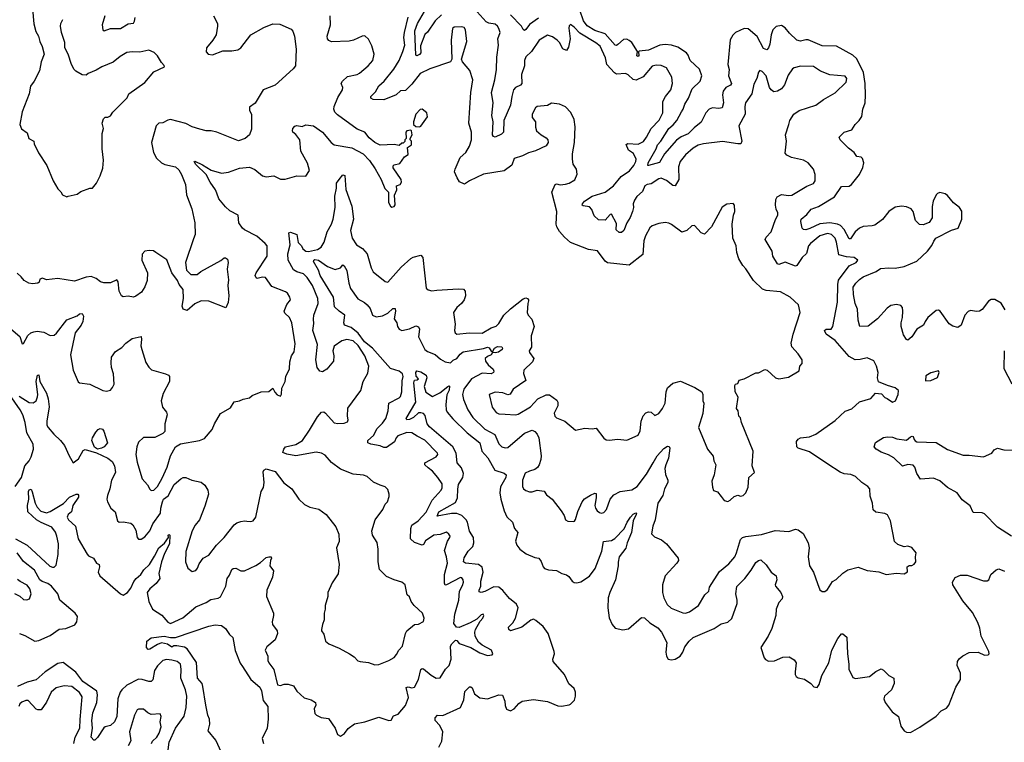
# Model space of a CAD drawing. Extents: x 2143765 to 2212931, y 878955 to 1017455.
# Tile 220 of 256: x 2168096 to 2175799, y 988124 to 993774. Entities that reach past the tile are written whole.
import ezdxf

# ---------------------------------------------------------------- set-up
doc = ezdxf.new("R2010")
doc.units = 0

msp = doc.modelspace()

# ---------------------------------------------------------------- linework, layer by layer
at = {"layer": '0CON20XD'}
for points in [[(2168195, 993860), (2168206.7, 993743.3), (2168222.7, 993682.7), (2168243.8, 993645), (2168253.8, 993605), (2168272.5, 993565), (2168286.7, 993505), (2168263.3, 993445), (2168251.2, 993375), (2168208.8, 993295), (2168180, 993255), (2168169.2, 993195), (2168116.2, 993055), (2168096.7, 992955), (2168110.7, 992920.7), (2168155, 992890), (2168167.5, 992845), (2168206.7, 992825), (2168210, 992805), (2168243, 992733), (2168308, 992635), (2168358.8, 992515), (2168395, 992452.5), (2168418.3, 992428.3), (2168430, 992405), (2168465, 992390)], [(2174217.3, 991915), (2174176.6, 991853.4), (2174165, 991846.5), (2174085, 991878.5), (2174035, 991859.2), (2174025, 991865.8), (2173988.1, 991925), (2173982.7, 991965), (2173927.8, 992055), (2173936.7, 992075), (2173976.2, 992115), (2174008, 992212), (2174026.9, 992245), (2174027.8, 992265), (2174012.9, 992292.9), (2174008.2, 992325), (2174011.5, 992368.5), (2174021.4, 992388.6), (2174055, 992407.5), (2174110.6, 992400.6), (2174136.7, 992403.3), (2174255, 992474), (2174305, 992493.3), (2174318.8, 992515), (2174318.8, 992565), (2174306.7, 992605), (2174263.3, 992655), (2174227.3, 992677.3), (2174135, 992698), (2174096.4, 992716.4), (2174085, 992730), (2174094, 992825), (2174085.8, 992875), (2174112.9, 992955), (2174120, 992985), (2174152, 993035), (2174193.8, 993065), (2174325, 993106), (2174385, 993151.2), (2174476.4, 993203.6), (2174562.5, 993285), (2174567.5, 993315), (2174555, 993332), (2174435, 993342.9), (2174361.7, 993371.7), (2174305, 993409.2), (2174205, 993410), (2174155, 993398.9), (2174140.8, 993389.2), (2174109.2, 993340.8), (2174079.2, 993265), (2174056, 993235), (2174025, 993215.8), (2173995, 993210.8), (2173975, 993226), (2173962.9, 993245), (2173935, 993336.7), (2173905, 993368.8), (2173885, 993376.7), (2173876.7, 993365), (2173863.8, 993315), (2173839.5, 993270.5), (2173824.2, 993195), (2173774.5, 993125.5), (2173768.1, 993095), (2173771.9, 993035), (2173722.9, 992945), (2173744.3, 992825.7), (2173736.7, 992805), (2173715, 992803.1), (2173595, 992821.4), (2173445, 992804.2), (2173405, 992792.5), (2173365, 992769.2), (2173305, 992717.5), (2173262.1, 992665), (2173250.2, 992625), (2173252.8, 992525), (2173225, 992474.4), (2173205, 992478.1), (2173155, 992517.1), (2173115, 992535.6), (2173095, 992530.6), (2173035, 992490.6), (2173003.8, 992485), (2172985.7, 992475), (2172969.1, 992430.9), (2172925, 992391.9), (2172905, 992362.5), (2172894.1, 992335), (2172897.5, 992305), (2172890.7, 992275), (2172871.9, 992228.1), (2172844.5, 992185.5), (2172823.3, 992125), (2172805, 992110), (2172785, 992111.6), (2172762.1, 992132.1), (2172765, 992181.2), (2172725, 992253.3), (2172715, 992250), (2172675, 992205.7), (2172625, 992210), (2172589.9, 992239.9), (2172570.7, 992290.7), (2172555, 992312), (2172505, 992318.6), (2172497.5, 992325), (2172497.8, 992335), (2172513.8, 992355), (2172575, 992394), (2172675, 992424.8), (2172740.2, 992475), (2172801.2, 992548.8), (2172867.8, 992592.2), (2172900, 992635), (2172915.7, 992665), (2172918.1, 992685), (2172897.3, 992727.3), (2172858.6, 992755), (2172841.8, 992798.2), (2172854.6, 992805.4), (2172935, 992801.8), (2172975, 992823.2), (2173000.9, 992855), (2173036, 992924), (2173097.7, 992987.7), (2173126.4, 993045), (2173127.5, 993135), (2173149.4, 993175), (2173190.5, 993225), (2173202.9, 993275), (2173197.3, 993325), (2173155, 993397.1), (2173115, 993416.9), (2173075, 993419.5), (2173045, 993411.9), (2172972.9, 993327.1), (2172919.5, 993300.5), (2172895, 993307.3), (2172855, 993342.5), (2172835, 993352.5), (2172765, 993349.4), (2172749.4, 993359.4), (2172690, 993425), (2172679.6, 993475), (2172637.2, 993567.2), (2172603.8, 993593.8), (2172479.1, 993669.1), (2172435, 993715.7), (2172405, 993736.2), (2172395, 993726.7), (2172392.4, 993707.6), (2172402.5, 993625), (2172389.8, 993560.2), (2172375, 993534), (2172345, 993546), (2172318.8, 993595), (2172300.5, 993615), (2172265, 993641.5), (2172225, 993652.9), (2172158.9, 993615), (2172099.6, 993525), (2172056.8, 993485), (2172045.7, 993455), (2172044.3, 993415), (2172021.5, 993345), (2172024.4, 993275), (2172015, 993262.2), (2171974.6, 993245), (2171960, 993225), (2171944.8, 993175), (2171934.7, 993105), (2171883.6, 992985), (2171880, 992895), (2171865, 992878.8), (2171815, 992856.9), (2171802.3, 992862.3), (2171795.7, 992875), (2171800.3, 992975), (2171790.4, 993025), (2171800.3, 993125), (2171787.4, 993205), (2171813.5, 993305), (2171825.7, 993385.7), (2171828.8, 993481.2), (2171840.9, 993575), (2171836.2, 993625), (2171854.4, 993675), (2171845.4, 993705), (2171834.4, 993725), (2171815, 993740.6), (2171765, 993746.5), (2171745, 993758.8), (2171652, 993862)], [(2167972, 991405), (2168096.7, 991296.7), (2168115, 991240), (2168125, 991242.5), (2168160.8, 991305), (2168183.8, 991325), (2168205.5, 991334.5), (2168232.1, 991337.9), (2168285, 991330.8), (2168335, 991304), (2168365, 991307.5), (2168385, 991324), (2168465, 991426.9), (2168545, 991460), (2168565, 991475.4), (2168585, 991478.2), (2168593.8, 991455), (2168589.5, 991415), (2168576.5, 991385), (2168528.8, 991325), (2168492.3, 991155), (2168514.4, 991035), (2168553, 990943), (2168565, 990933.8), (2168645, 990924.3), (2168745.8, 990875.8), (2168775, 990870.8), (2168805, 990878), (2168822.6, 990897.4), (2168834.4, 990925.6), (2168830.7, 991005), (2168814, 991055), (2168810.9, 991090.9), (2168814.5, 991135), (2168845, 991180), (2168895, 991210), (2168927.1, 991245), (2168975, 991282.2), (2169045, 991296), (2169049.4, 991275), (2169044.5, 991224.5), (2169050.6, 991195), (2169081.4, 991095), (2169105, 991056.7), (2169127, 991037), (2169236.7, 991005), (2169260, 990995), (2169268, 990985), (2169267.5, 990945), (2169217.6, 990852.4), (2169202.2, 990795), (2169212.9, 990745), (2169243.3, 990705), (2169249.5, 990685), (2169230.8, 990615), (2169230.8, 990555), (2169215, 990538), (2169152.7, 990507.3), (2169065, 990507.5), (2169025, 990470), (2169012.5, 990435), (2169005.5, 990375), (2169014.5, 990314.5), (2169034.5, 990244.5), (2169054.5, 990184.5), (2169095, 990136.7), (2169112.8, 990102.8), (2169125, 990094.2), (2169145, 990095.7), (2169173.1, 990125), (2169210.4, 990189.6), (2169249.4, 990275), (2169275.8, 990364.2), (2169314.5, 990435.5), (2169352.8, 990457.2), (2169502.5, 990485), (2169540.5, 990499.5), (2169600.7, 990569.3), (2169620, 990615), (2169667.5, 990695), (2169745, 990740), (2169775, 990787.5), (2169815, 990793.3), (2169843.6, 990806.4), (2169895, 990817.5), (2169915, 990836.7), (2169985, 990863.3), (2170045, 990867.5), (2170075, 990892.5), (2170091.2, 990861.2), (2170110.3, 990840.3), (2170135, 990832), (2170143, 990847), (2170146.7, 990893.3), (2170172.5, 990945), (2170177.1, 990985), (2170205.8, 991045), (2170210.3, 991099.7), (2170222, 991145), (2170242.4, 991177.6), (2170250.5, 991240.5), (2170225.6, 991405), (2170207.1, 991445), (2170170, 991480), (2170166, 991495), (2170185, 991546.7), (2170213.8, 991585), (2170208.8, 991605), (2170191.2, 991635), (2170176.4, 991646.4), (2170067.7, 991687.7), (2170018.3, 991758.3), (2169995, 991761.4), (2169955, 991752), (2169945, 991756.7), (2169939.2, 991775), (2169945.8, 991795), (2170032.9, 991925), (2170031.1, 992005), (2170017.1, 992025), (2169951.2, 992081.2), (2169855, 992130.9), (2169838.9, 992145), (2169810.5, 992185), (2169805.4, 992245.4), (2169740.3, 992280.3), (2169705, 992311.2), (2169653.4, 992373.4), (2169637.5, 992417.5), (2169628.1, 992445), (2169586.2, 992505), (2169554.6, 992564.6), (2169475, 992643.1), (2169461.2, 992665), (2169465, 992668), (2169525, 992640.6), (2169595, 992598.2), (2169675, 992574.6), (2169728.6, 992581.4), (2169815, 992614.2), (2169895, 992622), (2169935, 992603.8), (2169995, 992553.3), (2170024.6, 992544.6), (2170082.8, 992552.8), (2170135, 992527.3), (2170173.6, 992526.4), (2170265, 992553.8), (2170335, 992550), (2170362.5, 992595), (2170346.4, 992653.6), (2170296.6, 992746.6), (2170286.7, 992835), (2170256, 992876), (2170233.8, 992895), (2170231.2, 992905), (2170233.3, 992925), (2170248.8, 992941.2), (2170265, 992947.5), (2170305, 992939.2), (2170335, 992953.3), (2170395, 992943.8), (2170463.8, 992895), (2170532, 992815), (2170555, 992796.2), (2170695, 992772.9), (2170782.9, 992725), (2170833.4, 992673.4), (2170877.6, 992607.6), (2170923.8, 992525), (2170952, 992455), (2170980, 992425), (2170982, 992345), (2170997, 992317), (2171008.3, 992308.3), (2171025, 992312.5), (2171033, 992327), (2171027, 992403), (2171046.1, 992443.9), (2171042.5, 992475), (2171073, 992487), (2171083.3, 992505), (2171080, 992525), (2171018.8, 992615), (2171017.5, 992632.5), (2171025, 992640), (2171070.7, 992649.3), (2171107, 992703), (2171135, 992720), (2171130, 992775), (2171160, 992795), (2171160, 992825), (2171150, 992835), (2171150, 992845), (2171167.5, 992875), (2171160, 992905), (2171155, 992910), (2171123.6, 992906.4), (2171117.5, 992895), (2171120, 992845), (2171110, 992835), (2171108.3, 992821.7), (2171095, 992810), (2171085, 992810), (2171065, 992790), (2171025, 992797.5), (2170917, 992793), (2170874.2, 992814.2), (2170830.3, 992850.3), (2170795, 992893.8), (2170735, 992919.2), (2170581.3, 993031.3), (2170561.5, 993051.5), (2170553.3, 993075), (2170555.6, 993095), (2170584, 993166), (2170621.4, 993225), (2170622.9, 993245), (2170611.1, 993275), (2170621.4, 993295), (2170660.2, 993329.8), (2170735, 993345.7), (2170755, 993355.8), (2170822.5, 993415), (2170857.5, 993455), (2170870, 993505), (2170850.9, 993570.9), (2170825, 993623.3), (2170795, 993648.8), (2170775, 993646), (2170706.3, 993613.7), (2170672.8, 993607.2), (2170535, 993602.1), (2170515, 993610.6), (2170503.5, 993625), (2170500.4, 993645), (2170527.8, 993735), (2170524.3, 993805)], [(2169611.8, 993805), (2169642.3, 993745), (2169643.9, 993725), (2169632.1, 993655), (2169607.9, 993615), (2169557.1, 993555), (2169554.4, 993524.4), (2169570, 993505), (2169605, 993500), (2169685, 993531.3), (2169755, 993530.9), (2169801.6, 993538.4), (2169825.3, 993554.7), (2169903.2, 993656.8), (2170005, 993714), (2170075, 993741.2), (2170130.5, 993740.5), (2170220.7, 993700.7), (2170233.9, 993683.9), (2170245.8, 993645.8), (2170258, 993545), (2170253.8, 993415), (2170235, 993391.2), (2170095, 993263.8), (2170000, 993225), (2169936.9, 993123.1), (2169895, 993090), (2169892.5, 993065), (2169909.1, 993035), (2169910.6, 992919.4), (2169892.5, 992875), (2169860, 992845), (2169808.3, 992828.3), (2169637.5, 992895), (2169595, 992904.2), (2169555, 992904.4), (2169505, 992917.8), (2169445, 992937.1), (2169395, 992961.9), (2169275, 992992.9), (2169255, 992989.2), (2169215, 992967.5), (2169185, 992964.2), (2169164.6, 992945.4), (2169128.2, 992815), (2169142.5, 992735), (2169165, 992691.4), (2169205, 992655.6), (2169232.2, 992642.2), (2169315, 992622.9), (2169340.2, 992600.2), (2169362.9, 992565), (2169392, 992485), (2169400, 992405), (2169441.9, 992295), (2169466.2, 992185), (2169467.5, 992095), (2169455, 992060), (2169394.3, 991875), (2169401.2, 991815), (2169435, 991782.5), (2169485, 991781.2), (2169513.3, 991805), (2169668.3, 991891.7), (2169695, 991912.5), (2169705, 991912.5), (2169720.7, 991900.7), (2169726.1, 991876.1), (2169718.8, 991825), (2169730.3, 991740.3), (2169724.2, 991695), (2169732, 991615), (2169726.4, 991563.6), (2169707.5, 991522.5), (2169575, 991572.5), (2169515, 991576.7), (2169466.4, 991553.6), (2169405, 991500), (2169375, 991510), (2169367.5, 991535), (2169376.7, 991595), (2169373.8, 991665), (2169344, 991705), (2169331.2, 991735), (2169285.8, 991795), (2169246.8, 991896.8), (2169161.2, 991955), (2169143.8, 991966.2), (2169109.3, 991970.7), (2169075, 991963.3), (2169055, 991940), (2169052.2, 991895), (2169096.4, 991795), (2169092.2, 991735), (2169075, 991686.7), (2169048.6, 991645), (2169005, 991611.4), (2168985, 991604.3), (2168945, 991613.8), (2168905, 991606.7), (2168893.3, 991615), (2168873, 991653), (2168865.9, 991725.9), (2168855, 991740), (2168805, 991716.7), (2168755, 991716.9), (2168728.8, 991725), (2168695, 991750), (2168655, 991767.5), (2168615, 991760.6), (2168525, 991729.2), (2168395, 991750), (2168305, 991741.2), (2168275, 991753.8), (2168253.8, 991745), (2168247, 991723), (2168236.9, 991713.1), (2168195, 991708.8), (2168166.2, 991715), (2168130, 991735), (2168106.7, 991765), (2168075, 991791.2)], [(2168761.2, 993805), (2168741.1, 993735), (2168746.7, 993695), (2168756.7, 993686.7), (2168805.3, 993704.7), (2168885, 993706.8), (2168945, 993741.3), (2168985, 993748.1), (2168993.1, 993763.1), (2168998.8, 993791.2)], [(2171228.9, 993355), (2171165, 993271.2), (2171115, 993221.8), (2171075, 993217.6), (2171042.3, 993187.7), (2170945, 993147.8), (2170860.5, 993150.5), (2170841.7, 993161.7), (2170842.5, 993175), (2170878.5, 993211.5), (2170905, 993256.9), (2170946.2, 993293.8), (2171022.1, 993387.9), (2171063.7, 993455), (2171093.6, 993525), (2171108.2, 993575), (2171102.4, 993635), (2171106.1, 993675), (2171136.2, 993795)], [(2171395, 993812.3), (2171345.2, 993765), (2171285, 993676.9), (2171265, 993658.9), (2171230.7, 993569.3), (2171235.3, 993515), (2171225, 993501.6), (2171203, 993493), (2171196.1, 993496.1), (2171186.8, 993686.8), (2171208.3, 993745), (2171261.6, 993838.4)], [(2172155, 993787.5), (2172083, 993737), (2172055, 993696.7), (2172045, 993691.2), (2172035, 993696.7), (2172021.2, 993725), (2171935, 993811.4)], [(2175806.7, 991505), (2175775, 991558.2), (2175725, 991585.4), (2175695, 991586.2), (2175675, 991574.5), (2175625, 991507.5), (2175605, 991495.4), (2175582.4, 991492.4), (2175535, 991499.5), (2175515, 991491.9), (2175491.1, 991465), (2175461.4, 991385), (2175435, 991368.9), (2175395, 991378.1), (2175366.5, 991396.5), (2175297.1, 991495), (2175285, 991502.9), (2175265, 991501.4), (2175200.9, 991445), (2175178.5, 991415), (2175166.9, 991385), (2175115.6, 991355), (2175075, 991295.7), (2175045, 991268.8), (2175035, 991273.3), (2175010.5, 991310.5), (2174992.7, 991375), (2174990.9, 991405), (2175001.5, 991445), (2175005.5, 991494.5), (2175003.1, 991525), (2174988.7, 991538.7), (2174955, 991547.6), (2174911.2, 991538.8), (2174881.7, 991518.3), (2174806, 991435), (2174735, 991378.5), (2174667.5, 991375), (2174654.3, 991424.3), (2174650.9, 991510.9), (2174633.3, 991555), (2174617.9, 991625), (2174617.6, 991682.4), (2174637.5, 991715), (2174665, 991743.6), (2174695, 991763.8), (2174795.2, 991804.8), (2174831.1, 991828.9), (2174895, 991835.3), (2174945, 991831.8), (2175015, 991844.1), (2175114.6, 991885.4), (2175198, 991965), (2175232.1, 992007.9), (2175246.8, 992043.2), (2175264.4, 992065.6), (2175385, 992130), (2175438, 992145), (2175465.5, 992215), (2175466.1, 992276.1), (2175449.4, 992305), (2175402, 992342), (2175355, 992400), (2175335, 992412.9), (2175295, 992422), (2175275, 992415.7), (2175265, 992404), (2175242.7, 992355), (2175234.6, 992315), (2175235.6, 992224.4), (2175210.5, 992189.5), (2175165, 992170), (2175135, 992174), (2175105, 992203.8), (2175084.6, 992274.6), (2175069.2, 992295), (2175035, 992312.2), (2174995, 992317.5), (2174945, 992308.2), (2174894.4, 992275.6), (2174845, 992213.3), (2174785, 992168.5), (2174765, 992161.4), (2174695, 992156.7), (2174665, 992144.4), (2174630.9, 992115), (2174595, 992060), (2174585, 992060.8), (2174545.2, 992135.2), (2174516.1, 992166.1), (2174495, 992176), (2174434.4, 992185.6), (2174355, 992177.4), (2174278.3, 992141.7), (2174245, 992131.1), (2174227.5, 992135), (2174217.5, 992145), (2174206.1, 992196.1), (2174210.8, 992215), (2174255, 992250.6), (2174287.8, 992292.2), (2174345, 992314.1), (2174470.3, 992389.7), (2174525, 992470.8), (2174585, 992473.3), (2174604.4, 992485), (2174665.6, 992565), (2174692.1, 992617.9), (2174699.2, 992655), (2174690, 992690), (2174678.8, 992698.8), (2174645, 992705.6), (2174625.2, 992735.2), (2174579.4, 992769.4), (2174513.8, 992835), (2174507.5, 992855), (2174545, 992893.8), (2174605, 992913.3), (2174632.5, 992955), (2174664.6, 992985.4), (2174683, 993017), (2174691.1, 993075), (2174710.3, 993125), (2174713.4, 993183.4), (2174711.3, 993275), (2174698.5, 993361.5), (2174645, 993468.1), (2174615, 993497.9), (2174485, 993566.7), (2174375, 993570.7), (2174265, 993617.4), (2174245, 993618.2), (2174205, 993606.7), (2174175, 993613.2), (2174118.2, 993668.2), (2174085, 993711.9), (2174055, 993729.3), (2174015, 993721.5), (2173987.7, 993695), (2173974.7, 993655), (2173965, 993583.8), (2173955, 993553.8), (2173942, 993538), (2173915, 993549.4), (2173865, 993642.1), (2173795, 993703.3), (2173765, 993706.5), (2173695.5, 993675), (2173675, 993653.9), (2173653.6, 993616.4), (2173637, 993425), (2173646.1, 993385), (2173642.4, 993335), (2173663.9, 993275), (2173657, 993263), (2173620.4, 993245), (2173598.7, 993215), (2173593.8, 993186.2), (2173601.4, 993125), (2173590.5, 993085), (2173565, 993079.1), (2173515, 993086), (2173490.5, 993075), (2173465, 993046.7), (2173426.8, 992973.2), (2173371.4, 992928.6), (2173326.9, 992883.1), (2173272, 992858), (2173235, 992831.8), (2173141.1, 992725), (2173101.1, 992658.9), (2173015, 992633.1), (2173010, 992635), (2173013.5, 992655), (2173075.3, 992764.7), (2173086.2, 992795), (2173111.5, 992825), (2173174.3, 992925), (2173208.7, 992951.3), (2173237.7, 992985), (2173274.3, 993054.3), (2173287.3, 993075), (2173299.6, 993115), (2173329.4, 993160.6), (2173356.8, 993233.2), (2173419.4, 993295), (2173433.6, 993335), (2173415, 993388.1), (2173341.9, 993455), (2173326.7, 993496.7), (2173313.1, 993515), (2173245, 993558.5), (2173194.1, 993574.1), (2173145, 993580.9), (2173105, 993575.3), (2173015, 993535.9), (2172942.4, 993527.6), (2172936.2, 993523.8), (2172938.9, 993495), (2172935, 993488), (2172925, 993491.2), (2172930, 993525), (2172885.5, 993595), (2172862.9, 993612.9), (2172845, 993621.8), (2172819.4, 993620.6), (2172775, 993579.4), (2172765, 993572.5), (2172755, 993575.7), (2172676.4, 993665), (2172595, 993690.4), (2172535, 993727), (2172505.6, 993765), (2172478.9, 993848.9)], [(2168465, 992390), (2168475, 992393.3), (2168545, 992411.2), (2168575, 992431.2), (2168645, 992457.5), (2168665, 992457.5), (2168696.7, 992495), (2168725, 992552.5), (2168746.8, 992613.2), (2168752, 992675), (2168741.2, 992765), (2168740, 992885), (2168751.2, 992925), (2168740, 992965), (2168751.7, 992998.3), (2168765, 993012.5), (2168785, 993012.5), (2168805, 993022.5), (2168825, 993052.5), (2168935.6, 993164.4), (2168950, 993195), (2169075, 993283.3), (2169144.2, 993365.8), (2169227.5, 993405), (2169227, 993417), (2169205, 993440), (2169173, 993493), (2169147, 993517), (2169105, 993536.7), (2169035, 993521.2), (2168975, 993523.8), (2168933, 993517), (2168882.1, 993487.9), (2168827.3, 993442.7), (2168738.8, 993405), (2168695, 993378.8), (2168632.5, 993355), (2168615, 993340), (2168585, 993343.8), (2168535, 993371.2), (2168522, 993385), (2168501.2, 993425), (2168475.9, 993505.9), (2168450, 993555), (2168450, 993595), (2168422, 993675), (2168416.2, 993725), (2168418.8, 993745), (2168433.8, 993775)], [(2169213.5, 990005), (2169222.2, 990025), (2169258.3, 990051.7), (2169305, 990140.8), (2169355.5, 990184.5), (2169375, 990194.2), (2169395, 990194.2), (2169442.5, 990175), (2169515, 990159.2), (2169543.7, 990133.7), (2169568.1, 990095), (2169571.9, 990065), (2169545, 989970), (2169501.8, 989865), (2169467.9, 989822.1), (2169445, 989778), (2169395.7, 989615), (2169392.5, 989535), (2169410, 989485), (2169445, 989458.8), (2169475, 989468.8), (2169488, 989485), (2169500.3, 989519.7), (2169532.5, 989565), (2169575, 989586.2), (2169634.7, 989665.3), (2169695, 989726), (2169775, 989824), (2169795, 989840), (2169825, 989850), (2169855, 989856.7), (2169873.6, 989853.6), (2169905, 989850), (2169923.6, 989856.4), (2169942, 989885), (2169984, 990085), (2170002.3, 990117.7), (2170009.2, 990155), (2170000.7, 990239.3), (2170007, 990253), (2170025, 990262.5), (2170095, 990241.2), (2170163.6, 990153.6), (2170225, 990106.2), (2170280, 990025), (2170325, 989983.8), (2170365, 989963.8), (2170435, 989946.2), (2170493.3, 989905), (2170568.7, 989808.7), (2170592.7, 989752.7), (2170595.8, 989695), (2170573.3, 989645), (2170596, 989515), (2170587.3, 989442.7), (2170539.3, 989370.7), (2170507.5, 989295), (2170506.7, 989265), (2170486.7, 989195), (2170486.4, 989166.4), (2170478.8, 989135), (2170478.3, 989081.7), (2170463.6, 989046.4), (2170456.2, 989005), (2170456.7, 988995), (2170475, 988970), (2170487.5, 988915), (2170514.1, 988894.1), (2170595, 988860), (2170676.1, 988816.1), (2170713, 988793), (2170742.3, 988762.3), (2170760, 988755), (2170825, 988748), (2170875, 988730), (2170905, 988733.8), (2170985, 988763.8), (2171025, 988786.7), (2171045, 988810), (2171062.2, 988845), (2171091.5, 988875), (2171114.6, 988975.4), (2171124.7, 988995.3), (2171185, 989044.4), (2171215, 989048.6), (2171255, 989068.8), (2171260.6, 989095), (2171248, 989135), (2171181.2, 989195), (2171158.8, 989225), (2171145, 989262.5), (2171126.4, 989276.4), (2171112.5, 989355), (2171085, 989376.7), (2171025, 989393.8), (2170965, 989421.2), (2170911.2, 989475), (2170901.2, 989535), (2170901.2, 989635), (2170892.5, 989687.5), (2170856.2, 989745), (2170851.7, 989778.3), (2170876, 989865), (2170936, 989945), (2170953.9, 989986.1), (2170972.5, 990005), (2170986.7, 990045), (2170986.7, 990065), (2170975, 990100), (2170955, 990122.5), (2170915, 990133.8), (2170865, 990158.8), (2170815, 990203.3), (2170785, 990213.3), (2170705, 990222), (2170605, 990258.8), (2170535, 990312.9), (2170485, 990369.2), (2170457.5, 990385), (2170416.4, 990393.6), (2170255, 990363.8), (2170185, 990376.7), (2170155, 990390), (2170161.2, 990415), (2170175, 990433.3), (2170255, 990453.3), (2170307.5, 990485), (2170364, 990565), (2170425, 990668.8), (2170457.5, 990705), (2170475, 990707.5), (2170488.7, 990698.7), (2170555, 990623.1), (2170585, 990617.5), (2170635, 990619.2), (2170660.8, 990629.2), (2170666, 990645), (2170661.2, 990675), (2170664.2, 990735.8), (2170765.7, 990875), (2170784.2, 990945.8), (2170818.8, 991011.2), (2170827.1, 991065), (2170795.4, 991145), (2170745, 991226.2), (2170705, 991264.4), (2170655, 991274.4), (2170615, 991262.9), (2170557.2, 991222.8), (2170544.6, 991185.4), (2170552.3, 991145), (2170550, 991105), (2170497.9, 991042.1), (2170465, 991020), (2170445, 991025.7), (2170423.3, 991055), (2170411.8, 991115), (2170424.5, 991235), (2170390.5, 991345), (2170397.9, 991397.9), (2170393.8, 991433.8), (2170398.2, 991465), (2170430.4, 991555), (2170428.4, 991595), (2170386.6, 991695), (2170345, 991758.5), (2170315, 991788.2), (2170265, 991802.2), (2170237.9, 991817.9), (2170195, 991893.3), (2170194.7, 991944.7), (2170212.1, 992015), (2170201.7, 992108.3), (2170215, 992112), (2170263.9, 992093.9), (2170273.5, 992033.5), (2170300.3, 992005), (2170311.9, 991981.9), (2170335, 991964.7), (2170355, 991961.9), (2170425, 991978.4), (2170454.4, 991995), (2170478.9, 992035), (2170502.1, 992115), (2170535.3, 992175), (2170549.2, 992215), (2170563.5, 992305), (2170561.4, 992395), (2170573.2, 992456.8), (2170573.9, 992496.1), (2170594.6, 992525.4), (2170625, 992562), (2170639.2, 992555), (2170647.8, 992447.8), (2170695, 992317.5), (2170706.2, 992215), (2170684.6, 992125.4), (2170696.7, 992065), (2170730, 992015), (2170777.1, 991985), (2170815, 991943.3), (2170846, 991835), (2170862.1, 991802.1), (2170956.2, 991726.2), (2170975, 991721.2), (2171081, 991839), (2171155, 991906.7), (2171175, 991918.9), (2171235, 991933.8), (2171250, 991915), (2171276.4, 991676.4), (2171292.3, 991662.3), (2171320, 991655), (2171360.3, 991659.7), (2171525, 991669.4), (2171567, 991667), (2171581.7, 991651.7), (2171583.1, 991615), (2171572.9, 991585), (2171553.6, 991556.4), (2171516.2, 991525), (2171490, 991485), (2171502.5, 991395), (2171497.5, 991345), (2171504, 991325), (2171515.8, 991315.8), (2171613.3, 991326.7), (2171715, 991324.5), (2171785, 991365.4), (2171823, 991377), (2171845, 991399.2), (2171883.5, 991465), (2171935, 991512.7), (2172035, 991592.5), (2172055, 991599.2), (2172068.8, 991595), (2172077.5, 991585), (2172077.5, 991575), (2172070.5, 991555), (2172066.7, 991485), (2172074.3, 991465), (2172102.6, 991432.6), (2172120, 991375), (2172096.4, 991303.6), (2172100, 991215), (2172081.4, 991185), (2172085, 991171.2), (2172118.6, 991125), (2172108.3, 991098.3), (2172040.8, 991035), (2172038.3, 991008.3), (2172055.8, 990954.2), (2171956, 990885), (2171934.1, 990845.9), (2171915, 990842), (2171875.9, 990855.9), (2171815, 990861.2), (2171770, 990845), (2171792.5, 990745), (2171822.4, 990702.4), (2171843.7, 990693.7), (2171895, 990689.1), (2171975, 990685.6), (2171995, 990690), (2172091.8, 990748.2), (2172148.9, 990811.1), (2172215, 990840.8), (2172242, 990842), (2172298.3, 990798.3), (2172306, 990785), (2172305.7, 990755), (2172277.3, 990697.3), (2172282.5, 990675), (2172295, 990661.2), (2172360, 990635), (2172443.9, 990563.9), (2172518.3, 990581.7), (2172575, 990574), (2172605, 990581.2), (2172665, 990502.5), (2172685, 990490), (2172707, 990487), (2172775, 990493.3), (2172845, 990486.7), (2172933.9, 990526.1), (2172949.1, 990560.9), (2172958.8, 990635), (2172973.3, 990676.7), (2172995, 990700), (2173015, 990709.2), (2173035.7, 990705.7), (2173065, 990680), (2173095, 990696), (2173124.4, 990735), (2173144.5, 990775.5), (2173154.5, 990865), (2173163.7, 990896.3), (2173205, 990932.9), (2173265, 990946.9), (2173378.9, 990898.9), (2173433.8, 990865), (2173440, 990845), (2173440, 990795), (2173447.5, 990775), (2173441.2, 990695), (2173406.7, 990585), (2173476.7, 990415), (2173521.7, 990361.7), (2173527.5, 990325), (2173542.5, 990295), (2173528.8, 990215), (2173511.2, 990165), (2173515, 990120), (2173525, 990092.5), (2173555, 990082.5), (2173583.3, 990045), (2173607.5, 990015), (2173635, 990006.2), (2173655, 990016.2), (2173685, 990046.7), (2173715, 990056.7), (2173735, 990050), (2173756.1, 990053.9), (2173777.5, 990075), (2173795, 990120), (2173801.2, 990195), (2173843.3, 990235), (2173826.7, 990285), (2173835, 990400), (2173742.5, 990625), (2173735, 990660), (2173722.5, 990675), (2173716.7, 990715), (2173703.3, 990735), (2173717, 990823), (2173692.5, 990865), (2173690, 990915), (2173696.4, 990923.6), (2173715, 990930), (2173723.9, 990956.1), (2173765, 990967.5), (2173855, 991012.5), (2173875, 991012.5), (2173925, 991040), (2173942.5, 991035), (2174010, 990975), (2174035, 990967.5), (2174111.7, 990978.3), (2174195, 991030), (2174200, 991065), (2174217.5, 991085), (2174217.5, 991115), (2174185, 991162.5), (2174136.4, 991216.4), (2174131.2, 991245), (2174147.5, 991315), (2174202.5, 991485), (2174188.8, 991545), (2174124.4, 991604.4), (2174046.8, 991646.8), (2173935, 991655.8), (2173907, 991667), (2173835.5, 991735.5), (2173776.8, 991826.8), (2173753, 991853), (2173721.9, 991905), (2173707.1, 991955), (2173700.8, 992005), (2173673.8, 992065), (2173670, 992175), (2173680, 992245), (2173692, 992275), (2173687.5, 992325), (2173677, 992337), (2173628.3, 992331.7), (2173590.7, 992309.3), (2173508, 992155), (2173452.7, 992097.3), (2173426.6, 992106.6), (2173375, 992166), (2173355, 992162), (2173315, 992126), (2173275, 992113.8), (2173194.2, 992174.2), (2173175, 992184), (2173145, 992188), (2173095, 992182), (2173045, 992162), (2173025, 992146.2), (2172991.4, 992085), (2172977.8, 992045), (2172970.6, 991939.4), (2172865, 991855.6), (2172693.4, 991873.4), (2172675.6, 991885.6), (2172617, 991967), (2172545, 991978), (2172405, 992033.3), (2172357.8, 992075), (2172319.5, 992119.5), (2172298.2, 992155), (2172292.5, 992175), (2172297.1, 992275), (2172257.8, 992425), (2172285, 992486.2), (2172295, 992491.2), (2172325, 992484), (2172365, 992487.5), (2172394.3, 992495.7), (2172438, 992522), (2172456.4, 992566.4), (2172451.2, 992605), (2172442, 992622), (2172426.7, 992645), (2172420, 992685), (2172420, 992725), (2172435.8, 992814.2), (2172442.3, 992937.7), (2172434, 992995), (2172408.8, 993048.8), (2172365, 993093.3), (2172320, 993115), (2172257, 993123), (2172226.4, 993103.6), (2172143.3, 993095), (2172130, 993085), (2172104, 993035), (2172105, 993010), (2172132.5, 992975), (2172131.2, 992935), (2172140, 992905), (2172175, 992873.3), (2172215, 992850), (2172226.7, 992835), (2172230, 992815), (2172215, 992788.8), (2172131.7, 992748.3), (2172075.9, 992734.1), (2172029.5, 992710.5), (2171965, 992688.8), (2171945, 992636.7), (2171885, 992593.8), (2171725, 992565.6), (2171615, 992515.6), (2171575, 992487.3), (2171535.9, 992505.9), (2171517.5, 992537.5), (2171497.8, 992585), (2171501.5, 992605), (2171543, 992697), (2171585, 992736), (2171614.4, 992785), (2171630.9, 992835), (2171631.1, 992895), (2171610.8, 992965), (2171624.6, 993205.4), (2171640.5, 993305), (2171618.3, 993378.3), (2171561.2, 993445), (2171552, 993465), (2171594.3, 993605), (2171584.2, 993695), (2171573, 993713), (2171555, 993719.2), (2171495, 993715.7), (2171481.4, 993705), (2171470.6, 993615), (2171476.2, 993465), (2171467.5, 993445), (2171305, 993390), (2171228.9, 993355)], [(2171225, 992937.5), (2171235, 992942.5), (2171286.2, 993015), (2171281.2, 993045), (2171243.9, 993076.1), (2171228.3, 993071.7), (2171196, 993035), (2171177.5, 992975), (2171177.5, 992955), (2171195, 992940), (2171225, 992937.5)], [(2169667.7, 989262.3), (2169708.2, 989345), (2169719.4, 989405), (2169737.9, 989432.1), (2169754.4, 989475), (2169765, 989484.2), (2169785.5, 989485.5), (2169825, 989464), (2169855, 989464.4), (2169943.9, 989506.1), (2169980.6, 989529.4), (2170025, 989569.4), (2170045, 989575.6), (2170063.3, 989573.3), (2170066.7, 989565), (2170056.9, 989545), (2170052.8, 989502.8), (2170081.2, 989465), (2170074, 989415), (2170028.6, 989315), (2170025.8, 989265), (2170081.4, 989135), (2170082.5, 989115), (2170070, 989065), (2170072.5, 989045), (2170110, 988995), (2170113.3, 988975), (2170094, 988925), (2170030.3, 988869.7), (2170016.4, 988843.6), (2170037.5, 988797.5), (2170036.9, 988765), (2170044.6, 988744.6), (2170085, 988693.3), (2170114, 988574), (2170135, 988567.1), (2170165, 988577.5), (2170195, 988578.8), (2170236.7, 988565), (2170263.4, 988523.4), (2170321.7, 988471.7), (2170375.9, 988455.9), (2170410, 988435), (2170412.5, 988415), (2170400, 988385), (2170405, 988350), (2170417.3, 988337.3), (2170455, 988319.2), (2170510.6, 988310.6), (2170562.9, 988235), (2170582, 988185), (2170605, 988173.3), (2170637.7, 988192.3), (2170665, 988231.2), (2170715, 988268), (2170795, 988282.9), (2170905, 988320.8), (2170985, 988295.8), (2171002.5, 988297.5), (2171019.3, 988330.7), (2171056.2, 988343.8), (2171115, 988411.2), (2171136.7, 988475), (2171118.5, 988551.5), (2171135, 988557.6), (2171165, 988550.6), (2171185.6, 988555), (2171217.1, 988615), (2171235.4, 988694.6), (2171245, 988701.1), (2171255, 988698.2), (2171315, 988650), (2171355, 988624.4), (2171385, 988627.5), (2171426.5, 988695), (2171455.2, 988724.8), (2171471.6, 988775), (2171467.1, 988875), (2171476, 988894), (2171505, 988921.9), (2171515, 988920.6), (2171535, 988896.9), (2171626.4, 988866.4), (2171695, 988824), (2171755, 988804), (2171791.7, 988808.3), (2171797.5, 988815), (2171786.7, 988845), (2171715, 988884.2), (2171685, 988907.5), (2171658.6, 988955), (2171655.6, 988985), (2171660.6, 989005), (2171698.9, 989071.1), (2171720, 989095), (2171726, 989115), (2171722.5, 989125), (2171705, 989122), (2171672.1, 989087.9), (2171620.4, 989059.6), (2171535, 989022.5), (2171513.3, 989025), (2171492.7, 989052.7), (2171499.4, 989125), (2171532.3, 989235), (2171536.8, 989305), (2171560.3, 989349.7), (2171566.9, 989375), (2171564.6, 989394.6), (2171555, 989410), (2171545, 989412.2), (2171435, 989354.5), (2171425, 989352.5), (2171418.3, 989368.3), (2171420.2, 989435), (2171442, 989525), (2171435, 989573.3), (2171418.2, 989625), (2171442.7, 989697.3), (2171461.2, 989725), (2171463.8, 989735), (2171452.7, 989752.7), (2171435, 989766), (2171425.9, 989765.9), (2171385, 989748.8), (2171335, 989743.6), (2171270.1, 989699.9), (2171255, 989671.2), (2171245.4, 989664.6), (2171185, 989687.5), (2171152.9, 989715), (2171156.9, 989795), (2171165, 989823.3), (2171214.2, 989855.8), (2171276.9, 989923.1), (2171323.8, 990016.2), (2171392.5, 990095), (2171402, 990115), (2171400, 990145), (2171366, 990195), (2171324.2, 990245), (2171290.4, 990270.4), (2171265.6, 990295), (2171265, 990309.2), (2171355, 990357.5), (2171367.1, 990375), (2171364.2, 990385), (2171265, 990486.9), (2171205, 990516.8), (2171165, 990545.3), (2171125, 990546), (2171055, 990519.3), (2171040.4, 990505), (2171027.6, 990472.4), (2170965, 990429.7), (2170945, 990430), (2170915, 990442.8), (2170842.5, 990455), (2170818.8, 990465), (2170820, 990485), (2170865, 990522.5), (2170891.3, 990578.7), (2170935, 990619.2), (2170960.8, 990655), (2170977.3, 990715), (2170983.2, 990776.8), (2171065, 990816.5), (2171075, 990828), (2171086.2, 990863.8), (2171089, 990951), (2171096.2, 990985), (2171090.5, 991005), (2171065.7, 991025.7), (2170995.8, 991045.8), (2170956.4, 991093.6), (2170855, 991204.8), (2170794.5, 991255), (2170743.1, 991323.1), (2170688.2, 991368.2), (2170636.8, 991386.8), (2170632.2, 991405), (2170638.6, 991465), (2170594.3, 991495), (2170560, 991530), (2170550.8, 991605), (2170445.3, 991775), (2170433.2, 991815), (2170395.3, 991885), (2170396.4, 991895), (2170405, 991899), (2170432.5, 991895), (2170505, 991845.4), (2170565, 991821.2), (2170606.2, 991833.8), (2170625, 991856.7), (2170635, 991850), (2170655, 991813.8), (2170669.7, 991715), (2170683.9, 991673.9), (2170741.8, 991591.8), (2170794.2, 991564.2), (2170815, 991543.9), (2170838.1, 991515), (2170855, 991464.5), (2170885, 991451.1), (2170935, 991458.6), (2170975, 991479.4), (2171015, 991515.4), (2171033.8, 991515), (2171035.5, 991495), (2171024.4, 991435), (2171045.8, 991405), (2171052, 991375), (2171063.8, 991355), (2171085, 991344.4), (2171145, 991357.8), (2171195, 991380), (2171215, 991373.8), (2171222.9, 991355), (2171217.1, 991295), (2171265, 991196.7), (2171285, 991178.8), (2171345, 991155.6), (2171388.8, 991118.8), (2171425, 991098.9), (2171465, 991091.9), (2171488.3, 991111.7), (2171515.8, 991124.2), (2171541.9, 991158.1), (2171565, 991176.2), (2171725, 991203.9), (2171755, 991214.6), (2171769.6, 991209.6), (2171785, 991182.5), (2171795, 991177.5), (2171809.2, 991205), (2171835, 991219.5), (2171867.1, 991217.1), (2171874, 991205), (2171870, 991195), (2171840.8, 991175), (2171815, 991168.5), (2171795, 991172.5), (2171784.4, 991155), (2171755, 991142.1), (2171738.1, 991125), (2171739.2, 991105), (2171761.1, 991075), (2171801.3, 991041.3), (2171806.5, 991025), (2171802.7, 991015), (2171785, 991005.3), (2171715, 991009.6), (2171630.3, 990965), (2171569.4, 990885), (2171561.3, 990845), (2171568.9, 990805), (2171601.5, 990725), (2171641.1, 990665), (2171735, 990571.8), (2171811.8, 990531.8), (2171845, 990458), (2171868.8, 990435), (2171895, 990425.6), (2171915, 990428.1), (2172045, 990540.6), (2172105, 990565.8), (2172126.2, 990555), (2172145, 990533.3), (2172157.1, 990505), (2172174.3, 990365), (2172171.9, 990335), (2172160.6, 990295), (2172146.9, 990273.1), (2172125, 990258.1), (2172084.6, 990245.4), (2172051.3, 990228.7), (2172030.6, 990175), (2172028.6, 990125), (2172038, 990105), (2172055, 990092.5), (2172085, 990083.1), (2172105, 990082.9), (2172145, 990095.8), (2172198.3, 990088.3), (2172217.9, 990057.9), (2172261.2, 990025), (2172333, 989933), (2172355, 989897.5), (2172365, 989862.5), (2172383.8, 989853.8), (2172425, 989850.8), (2172435.8, 989854.2), (2172445, 989866.7), (2172461.5, 989928.5), (2172496.4, 990005), (2172515, 990026.9), (2172562.3, 990057.7), (2172595, 990072.5), (2172605, 990070), (2172607.1, 990035), (2172594.6, 989975.4), (2172599.4, 989955), (2172612.8, 989932.8), (2172630.9, 989920.9), (2172645, 989916), (2172665, 989922), (2172685.7, 989945), (2172715.6, 990025), (2172745, 990058.1), (2172793.3, 990085), (2172885, 990097.1), (2172925.7, 990124.3), (2172999.9, 990220.1), (2173051.6, 990308.4), (2173083.1, 990365), (2173135, 990422), (2173165, 990439.2), (2173177.1, 990437.1), (2173182.5, 990425), (2173171.1, 990345), (2173149.6, 990295), (2173144, 990265), (2173148.2, 990218.2), (2173167.8, 990175), (2173166.2, 990155), (2173139.6, 990105), (2173126.7, 990053.3), (2173087.9, 989995), (2173067.5, 989865), (2173048, 989815), (2173038.8, 989755), (2173061.2, 989731.2), (2173116.7, 989706.7), (2173156.2, 989675), (2173248, 989565), (2173249.2, 989545), (2173238, 989525), (2173146.2, 989425), (2173125.8, 989355), (2173125.6, 989295), (2173134.5, 989254.5), (2173161.3, 989201.3), (2173193.7, 989173.7), (2173285, 989136.7), (2173305, 989134.5), (2173335, 989143.3), (2173405.6, 989195), (2173455, 989278), (2173486.2, 989305), (2173493.2, 989336.8), (2173569.7, 989460.3), (2173645, 989520.8), (2173690, 989575), (2173705, 989606.7), (2173735, 989710.8), (2173750, 989725), (2173776.9, 989733.1), (2173900.5, 989749.5), (2174005, 989779.4), (2174113.6, 989773.6), (2174165, 989792), (2174186.6, 989786.6), (2174225, 989756), (2174263.5, 989685), (2174273.5, 989645), (2174265.7, 989575), (2174273.8, 989505), (2174306.7, 989455), (2174336.7, 989366.7), (2174357, 989317), (2174373, 989303), (2174395, 989303.3), (2174415, 989320), (2174455, 989381.2), (2174483, 989397), (2174534.4, 989445.6), (2174575, 989472), (2174655, 989492.5), (2174725, 989466.7), (2174816.4, 989456.4), (2174875, 989437.5), (2174955, 989447.5), (2175015, 989442.5), (2175041.7, 989458.3), (2175040, 989495), (2175055, 989507.5), (2175075, 989507.5), (2175095, 989517.5), (2175106.7, 989535), (2175103.3, 989575), (2175108.8, 989605), (2175076.4, 989646.4), (2175045, 989657.5), (2175015, 989653.3), (2174965, 989670), (2174940, 989695), (2174908.8, 989855), (2174885, 989902.5), (2174865, 989912.5), (2174795, 989922.5), (2174771.7, 989941.7), (2174768.8, 989995), (2174748.3, 990048.3), (2174747.5, 990105), (2174730, 990125), (2174685, 990155.8), (2174633.8, 990203.8), (2174597.8, 990217.8), (2174545, 990224.5), (2174515, 990235.5), (2174418.8, 990298.8), (2174275, 990394.7), (2174186.7, 990425), (2174175, 990434), (2174173.8, 990476.2), (2174186.7, 990495), (2174205, 990505.7), (2174275, 990511.5), (2174325, 990534.6), (2174475, 990641.5), (2174555, 990712.5), (2174605, 990732.9), (2174665, 990786.9), (2174755, 990812.5), (2174790, 990855), (2174839.3, 990849.3), (2174865, 990820), (2174883.6, 990813.6), (2174925, 990783.3), (2174947.5, 990795), (2174967.5, 990845), (2174970, 990875), (2174945, 990896.7), (2174885, 990913.8), (2174814, 990944), (2174806.7, 990975), (2174813.3, 991015), (2174800, 991065), (2174777, 991107), (2174725, 991130), (2174672.4, 991117.6), (2174632.5, 991115), (2174585, 991141.4), (2174475.8, 991265.8), (2174405.5, 991315), (2174392.9, 991345), (2174405, 991354.3), (2174445, 991354.4), (2174458.1, 991375), (2174494.6, 991565.4), (2174496.9, 991705), (2174503, 991737), (2174585, 991850), (2174640, 991875), (2174653.3, 991895), (2174625, 991916.2), (2174565, 991919.5), (2174505.4, 991935.4), (2174486.5, 992035), (2174475.3, 992065), (2174448.1, 992095), (2174415, 992102.6), (2174355, 992084.1), (2174282.7, 992025), (2174266.2, 992005), (2174252.5, 991947.5), (2174217.3, 991915)], [(2175859.4, 990925), (2175797.8, 991045), (2175799.5, 991185)], [(2171375, 988086.2), (2171397.4, 988132.6), (2171406.9, 988205), (2171383.1, 988255), (2171347.5, 988295), (2171347.5, 988315), (2171365, 988336.7), (2171405, 988332.5), (2171543.8, 988396.2), (2171570.8, 988455), (2171578.3, 988521.7), (2171615, 988558.8), (2171625, 988558.8), (2171635, 988548.8), (2171655, 988504), (2171695, 988473.1), (2171755, 988464.4), (2171845, 988494.6), (2171872.2, 988492.2), (2171890.8, 988445), (2171893.2, 988413.2), (2171905, 988384.2), (2171935, 988370), (2171963.8, 988385), (2172002, 988428), (2172026.7, 988445), (2172115, 988458), (2172225, 988444), (2172305, 988410), (2172335, 988406.7), (2172395, 988416.7), (2172405, 988423.3), (2172435.7, 988454.3), (2172444.2, 988485), (2172444.2, 988515), (2172434, 988545), (2172392.5, 988582.5), (2172359.4, 988655), (2172268.2, 988755), (2172267.5, 988775), (2172280.4, 988815), (2172278.2, 988835), (2172229.7, 988975), (2172190.3, 989030.3), (2172135, 989076.9), (2172115, 989086.2), (2172095, 989078.5), (2172025, 989023.2), (2171935, 988996.4), (2171922.1, 989005), (2171919.5, 989025), (2171955, 989057.1), (2171975.4, 989095), (2171996, 989176), (2171982.9, 989205), (2171927.9, 989247.9), (2171875, 989312.1), (2171845, 989338.5), (2171805, 989340.3), (2171735, 989304.4), (2171705, 989295.8), (2171691.2, 989301.2), (2171690, 989315), (2171702.5, 989345), (2171703.2, 989385), (2171721.4, 989455), (2171713.8, 989493.8), (2171685, 989515.4), (2171584.8, 989524.8), (2171568.2, 989535), (2171574.4, 989565.6), (2171605, 989619.4), (2171640, 989655), (2171647.6, 989685), (2171645.2, 989725), (2171614.7, 989774.7), (2171600, 989845), (2171590, 989865), (2171555, 989898.1), (2171515, 989913.2), (2171475, 989912.8), (2171362.4, 989892.4), (2171375, 989926.4), (2171505, 989998.1), (2171520.5, 990035), (2171523.6, 990103.6), (2171529.3, 990140.7), (2171562.2, 990195), (2171566.7, 990225), (2171551.3, 990271.3), (2171519.1, 990309.1), (2171510.3, 990385), (2171483.8, 990433.8), (2171301.3, 990591.3), (2171284.5, 990614.5), (2171268.3, 990678.3), (2171255, 990694.6), (2171235, 990701.3), (2171215, 990699.2), (2171177.5, 990665), (2171145, 990649.2), (2171125, 990646.2), (2171119.2, 990655), (2171196.2, 990785), (2171180, 990935), (2171185, 990956.2), (2171205, 990957.5), (2171216.7, 990965), (2171197.1, 990987.1), (2171194.2, 991015.8), (2171201.7, 991028.3), (2171235, 991021.2), (2171275.7, 990995), (2171280, 990975), (2171260.9, 990905), (2171272.9, 990862.9), (2171325, 990829.2), (2171382.2, 990857.8), (2171445, 990906.2), (2171455, 990912.5), (2171458.8, 990908.8), (2171455, 990877.5), (2171437.7, 990842.3), (2171430, 990765), (2171432.5, 990725), (2171440.8, 990705), (2171483.9, 990653.9), (2171595.4, 990545), (2171696.2, 990466.2), (2171710.6, 990400.6), (2171757.4, 990347.4), (2171813.1, 990253.1), (2171885, 990229.4), (2171901.4, 990215), (2171899.1, 990195), (2171857.6, 990122.4), (2171851.5, 990075), (2171860.8, 990025), (2171885.3, 989935.3), (2171906.7, 989886.7), (2171950, 989845), (2171967.5, 989795), (2171994, 989765), (2171975.8, 989695.8), (2171984.5, 989665), (2172008.5, 989635), (2172057.7, 989597.7), (2172125, 989570), (2172156.7, 989565), (2172175, 989536.7), (2172190.8, 989495), (2172202.6, 989482.6), (2172232.9, 989472.9), (2172295, 989468.8), (2172338, 989445), (2172375, 989432.7), (2172391.7, 989421.7), (2172417.5, 989385), (2172433.3, 989373.3), (2172455, 989370.6), (2172485, 989379.1), (2172555, 989422.5), (2172597.9, 989482.1), (2172650.9, 989619.1), (2172662.5, 989695), (2172725, 989700.9), (2172752.9, 989717.1), (2172825, 989793.3), (2172847.8, 989845), (2172875, 989884.2), (2172895, 989908.1), (2172915, 989919.4), (2172922, 989915), (2172920, 989905), (2172895.3, 989854.7), (2172881.9, 989765), (2172848.7, 989685), (2172838.9, 989641.1), (2172786.3, 989573.7), (2172777.2, 989532.8), (2172777.6, 989505), (2172757.3, 989395), (2172711.6, 989295), (2172700.3, 989255), (2172697.1, 989175), (2172708, 989098), (2172730, 989045), (2172755, 989015.8), (2172815, 989003.1), (2172858.3, 989011.7), (2172960.4, 989099.6), (2172985, 989098.5), (2173025, 989058), (2173089, 989019), (2173118.2, 988985), (2173157.8, 988905), (2173151.1, 988828.9), (2173155, 988796.7), (2173170, 988775), (2173195, 988768.8), (2173225, 988774), (2173262.6, 988797.4), (2173285, 988830), (2173300.1, 988869.9), (2173333.8, 988915), (2173365, 988943.8), (2173528, 989015), (2173585, 989049.5), (2173635, 989063.1), (2173668.1, 989091.9), (2173708.3, 989208.3), (2173710, 989235), (2173698.9, 989285), (2173706.9, 989343.1), (2173770, 989405), (2173819.5, 989470.5), (2173855, 989531.2), (2173875, 989546), (2173895, 989550), (2173935, 989512.5), (2173975, 989455.6), (2174014.4, 989425), (2174018.6, 989395), (2174006, 989355), (2174008, 989345), (2174050, 989295), (2174062.9, 989265), (2174060, 989245), (2174035, 989216), (2174014.5, 989165), (2174011.2, 989115), (2173978.9, 989015), (2173950.7, 988955), (2173894.3, 988865), (2173921.2, 988785), (2173931.7, 988771.7), (2173955, 988757.5), (2174002.3, 988762.3)], [(2175181.7, 990951.7), (2175225, 990953.3), (2175275, 990977.5), (2175290, 991015), (2175285, 991030), (2175225, 991012.5), (2175185, 990990), (2175181.7, 990951.7)], [(2168090.5, 990830.5), (2168170.5, 990780.5), (2168201.8, 990778.2), (2168225.5, 990794.5), (2168235.6, 990825), (2168238.1, 990845), (2168224.2, 990945), (2168234.4, 990995), (2168245, 990998.8), (2168254.5, 990944.5), (2168306.7, 990855), (2168318.9, 990808.9), (2168327, 990747), (2168307.9, 990635), (2168309.1, 990605), (2168318.5, 990585), (2168363, 990533), (2168414.3, 990485), (2168446.9, 990445), (2168483.1, 990363.1), (2168515, 990310), (2168555, 990340.8), (2168591.8, 990405), (2168607.6, 990412.4), (2168697.6, 990387.6), (2168785.4, 990345.4), (2168819.7, 990319.7), (2168837.7, 990285), (2168845.6, 990235), (2168814.3, 990175), (2168801.4, 990105), (2168784, 990055), (2168778.8, 990025), (2168783.3, 990005), (2168810, 989955), (2168842.5, 989925), (2168860, 989855), (2168875, 989846.2), (2168905, 989848), (2168965, 989837.1), (2168982, 989825), (2169003.2, 989783.2), (2169014.3, 989724.3), (2169025, 989712.5), (2169045, 989713.8), (2169075, 989731.4), (2169115, 989778.6), (2169136.8, 989833.2), (2169198.2, 989915), (2169200.8, 989955), (2169213.5, 990005)], [(2168061.5, 990125), (2168108.7, 990195), (2168135.7, 990285), (2168169.5, 990325), (2168185, 990356), (2168202.9, 990417.1), (2168201.6, 990455), (2168151.6, 990545), (2168138.2, 990625), (2168119.6, 990685), (2168099.2, 990725), (2168015.5, 990845)], [(2168705, 990417), (2168681.2, 990431.2), (2168660, 990485), (2168664.4, 990505.6), (2168691.3, 990548.7), (2168709.5, 990570.5), (2168725, 990576.7), (2168743.6, 990573.6), (2168755, 990557.5), (2168782.5, 990465), (2168757.3, 990435), (2168735, 990423), (2168705, 990417)], [(2175855.9, 989735.9), (2175745.3, 989805.3), (2175645, 989911.9), (2175625, 989918.5), (2175555, 989921.2), (2175532.3, 989972.3), (2175469.1, 990019.1), (2175430.6, 990075), (2175355, 990117.6), (2175295, 990169.2), (2175245, 990188.5), (2175142.3, 990182.3), (2175115.8, 990225), (2175100, 990275), (2175085, 990292), (2175045, 990295.6), (2175002.3, 990282.3), (2174935, 990349.2), (2174893, 990373), (2174835, 990392), (2174795.8, 990415.8), (2174781.2, 990435), (2174791.7, 990468.3), (2174852.5, 990507.5), (2174885, 990512.9), (2174925, 990510), (2174957.2, 990497.2), (2175035, 990485.5), (2175065, 990513.8), (2175077.4, 990517.4), (2175086.5, 990515), (2175092.9, 990492.9), (2175100.3, 990480.3), (2175114.6, 990474.6), (2175265, 990467.9), (2175355, 990414.3), (2175478.3, 990368.3), (2175525, 990370), (2175635, 990355.7), (2175702.5, 990385), (2175720, 990410), (2175745, 990423.8), (2175795, 990410), (2175875, 990408)], [(2168062.5, 989715), (2168155, 989664.8), (2168332, 989502), (2168352.6, 989492.6), (2168366.7, 989493.3), (2168381.1, 989508.9), (2168397.7, 989592.3), (2168399.8, 989675), (2168387.2, 989737.2), (2168377.1, 989767.1), (2168347.1, 989807.1), (2168265, 989841.9), (2168226.6, 989865), (2168158.9, 989925), (2168156, 989975), (2168168.2, 990025), (2168163.6, 990086.4), (2168170.9, 990099.1), (2168185, 990103.8), (2168193.4, 990083.4), (2168216.7, 989995), (2168232.4, 989962.4), (2168262.5, 989932.5), (2168305, 989919.1), (2168335, 989927.6), (2168438.9, 989991.1), (2168485, 990040), (2168537.5, 990065), (2168550, 990065), (2168556.6, 990056.6), (2168555, 990040), (2168510.6, 989975), (2168500.4, 989925), (2168475, 989904.2), (2168466.9, 989885), (2168478.6, 989865), (2168531.2, 989815), (2168552.7, 989715), (2168624.1, 989594.1), (2168635, 989582.1), (2168672.7, 989562.7), (2168695.5, 989525.5), (2168717.5, 989515), (2168721.2, 989495), (2168709.6, 989455), (2168722.7, 989425), (2168884.8, 989284.8), (2168905, 989274.5), (2168938.5, 989295), (2168965, 989330), (2168988.1, 989381.9), (2169006.7, 989405), (2169044.5, 989435), (2169066.7, 989473.3), (2169110.9, 989515), (2169151.3, 989578.7), (2169184.3, 989645.7), (2169228, 989682), (2169260, 989725), (2169257.5, 989745), (2169265, 989750), (2169270, 989745), (2169269.1, 989675), (2169230, 989600), (2169205.9, 989535), (2169185.3, 989445), (2169191.2, 989405), (2169162.7, 989365), (2169113.1, 989325), (2169093.8, 989295), (2169105.6, 989225), (2169134.4, 989165), (2169208.2, 989118.2), (2169255, 989063.3), (2169275, 989051.8), (2169372.7, 989097.3), (2169475, 989183.3), (2169555, 989216.7), (2169590, 989240), (2169648.1, 989251.9), (2169667.7, 989262.3)], [(2168095, 988973.8), (2168135, 988958.9), (2168215, 988915.8), (2168245, 988921.2), (2168335, 988959.7), (2168405, 989008.2), (2168455.7, 989014.3), (2168526.2, 989043.8), (2168542.9, 989065), (2168547.6, 989107.6), (2168528.6, 989135), (2168410, 989235), (2168393.2, 989285), (2168345, 989344.3), (2168316, 989366), (2168271.3, 989381.3), (2168253.9, 989393.9), (2168211.4, 989471.4), (2168125, 989538.1), (2168076.2, 989606.2)], [(2174002.3, 988762.3), (2174065, 988790.6), (2174115, 988792), (2174155, 988770), (2174171.2, 988745), (2174162, 988675), (2174162, 988655), (2174169.5, 988639.5), (2174185, 988628.8), (2174236.8, 988616.8), (2174284.1, 988584.1), (2174307.7, 988557.7), (2174335, 988553.8), (2174350, 988575), (2174372.6, 988647.4), (2174427.1, 988745), (2174450, 988845), (2174497.5, 988935), (2174525, 988972.5), (2174535, 988973.3), (2174565.7, 988945), (2174571.5, 988815), (2174583.8, 988735), (2174582.2, 988695), (2174615, 988630), (2174635, 988623.1), (2174745, 988637.5), (2174795, 988678.1), (2174835, 988697.5), (2174855, 988689.2), (2174896.6, 988646.6), (2174934, 988625), (2174937, 988583), (2174916.7, 988535), (2174862.2, 988485), (2174856.9, 988465), (2174865.8, 988435), (2174922.1, 988362.1), (2174971.4, 988325), (2174989.2, 988249.2), (2175015.7, 988215), (2175035, 988204.6), (2175065, 988201.8), (2175138, 988242), (2175265, 988329.2), (2175305, 988369.2), (2175347.9, 988392.1), (2175366, 988415), (2175420, 988555), (2175457.5, 988615), (2175456, 988665), (2175431.2, 988725), (2175434, 988755), (2175445, 988776.7), (2175475, 988800), (2175525, 988826.2), (2175595, 988828.8), (2175645, 988806.7), (2175671.7, 988808.3), (2175680, 988815), (2175676.7, 988835), (2175618.8, 988955), (2175606.6, 989016.6), (2175591.1, 989061.1), (2175550.2, 989140.2), (2175475, 989230), (2175397.5, 989355), (2175394, 989375), (2175415, 989413.3), (2175455, 989431.2), (2175508.3, 989431.7), (2175635, 989386.7), (2175665, 989387.5), (2175677.5, 989395), (2175692.5, 989435), (2175735, 989473.3), (2175755, 989480), (2175801.7, 989461.7)], [(2168055, 989286.7), (2168097.3, 989267.3), (2168125, 989240), (2168153, 989237), (2168173, 989247), (2168186, 989285), (2168174, 989325), (2168155, 989354), (2168100.7, 989380.7), (2168078.3, 989398.3)], [(2169675, 988044), (2169630.4, 988140.4), (2169570.8, 988215), (2169584, 988265), (2169580.8, 988305), (2169567.4, 988337.4), (2169551.1, 988415), (2169529.8, 988560.2), (2169523.1, 988583.1), (2169487.9, 988625), (2169478.3, 988748.3), (2169406.3, 988856.3), (2169385, 988868.8), (2169325, 988878.5), (2169302.4, 988877.6), (2169285, 988867.5), (2169251.7, 988891.7), (2169205, 988901.4), (2169175, 988890), (2169115, 988852.5), (2169100.5, 988850.5), (2169087.1, 988865), (2169090, 988915), (2169125, 988940), (2169225.4, 988954.6), (2169275, 988942.4), (2169315.8, 988944.2), (2169575, 989032.9), (2169625, 989042.5), (2169675, 989038.6), (2169706.2, 989015), (2169738.3, 988968.3), (2169764.2, 988944.2), (2169782.1, 988842.1), (2169821.7, 988741.7), (2169837.8, 988717.8), (2169905, 988615.5), (2169975.6, 988555), (2169987.3, 988527.3), (2170000.7, 988450.7), (2170038.2, 988405), (2170039.4, 988305), (2170031.3, 988235), (2169993.3, 988155), (2170002.2, 988115)], [(2169256.8, 988065), (2169266.2, 988125), (2169313.7, 988235), (2169381.7, 988328.3), (2169398.5, 988395), (2169402.7, 988485), (2169392.9, 988535), (2169356.5, 988625), (2169359.5, 988695), (2169352.9, 988735), (2169328.8, 988755), (2169285, 988766.8), (2169245, 988770.4), (2169215, 988764.4), (2169175, 988722.9), (2169150, 988685), (2169137, 988613), (2169125, 988600.6), (2169105, 988599.1), (2169055, 988615.5), (2169025, 988617.5), (2168935, 988570), (2168894.7, 988535), (2168881.8, 988515), (2168864.7, 988465), (2168855.4, 988325), (2168837.3, 988285), (2168805, 988254.4), (2168765, 988245.7), (2168755, 988237.1), (2168705, 988160.6), (2168685, 988142), (2168675, 988140.8), (2168654.5, 988165), (2168666.7, 988235), (2168659.7, 988295), (2168669, 988355), (2168699.2, 988435), (2168705.6, 988495), (2168700.3, 988525), (2168588.6, 988598.6), (2168535, 988672.2), (2168435, 988748.8), (2168395, 988741.6), (2168295.4, 988675), (2168225, 988612.1), (2168155, 988593.5), (2168079.7, 988560.3)], [(2168519.8, 988115), (2168531, 988165), (2168565.3, 988235), (2168568, 988302), (2168585, 988480), (2168565, 988514.4), (2168505, 988560), (2168445, 988564.4), (2168380, 988550), (2168340.9, 988515), (2168305, 988437.5), (2168265, 988378.6), (2168237.6, 988377.6), (2168225, 988384.3), (2168161.1, 988451.1), (2168145, 988452.2), (2168112.4, 988437.6), (2168097.8, 988425), (2168087.9, 988405)], [(2169125.9, 988114.1), (2169135.7, 988134.3), (2169168.9, 988165), (2169187.3, 988195), (2169203.5, 988245), (2169195.6, 988285), (2169203.8, 988325), (2169195.6, 988345.6), (2169125, 988342.5), (2169097.5, 988355), (2169065, 988383.3), (2169025, 988383.3), (2169015, 988377.5), (2168995, 988337.5), (2168955.7, 988205), (2168964.4, 988135), (2168945, 988097.5)]]:
    msp.add_lwpolyline(points, dxfattribs=at)

doc.saveas('drawing.dxf')
